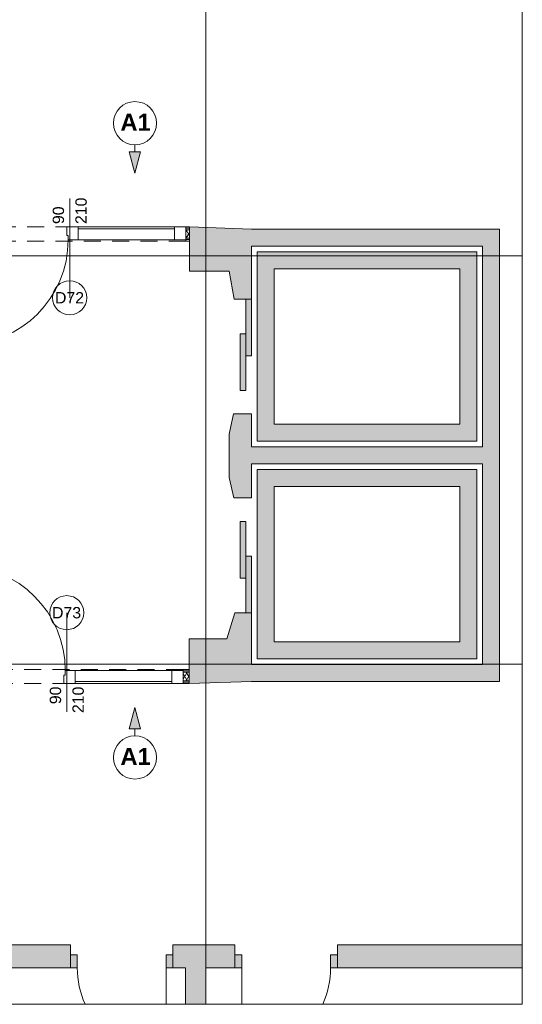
# Paper-space layout 'A-50 WYKOŃCZENIA ŚCIAN - PIĘTRO 5' of a CAD drawing. Header units: millimetres. Extents: x 0 to 420, y 0 to 297.
# Tile 8 of 11: x 245 to 289, y 101 to 187. Entities that reach past the tile are written whole.
import ezdxf
from ezdxf.xclip import XClip

# ---------------------------------------------------------------- set-up
doc = ezdxf.new("R2010")
doc.units = ezdxf.units.MM
doc.header["$MEASUREMENT"] = 0
doc.header["$XCLIPFRAME"] = 0
for name, pattern in [('DASHDOTX2', [1000, 500, -250, 0, -250]), ('Przer. długie kreski', [2.5, 1.5, -1]), ('PRZERYWANA_DU_A', [550, 350.0000000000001, -199.9999999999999])]:
    doc.linetypes.add(name, pattern=pattern)
for name, color, linetype, lineweight in [('0_Nr_pióra__2', 8, 'Continuous', 13), ('A__OKŁADZINY ŚCIAN_Nr_pióra__1', 7, 'Continuous', 20), ('A_winda_Nr_pióra__1', 7, 'Continuous', 20), ('A_ściany proj_Nr_pióra__1', 7, 'Continuous', 20), ('A_ściany_Nr_pióra__1', 7, 'Continuous', 20), ('Drzwi Archicad_Nr_pióra__1', 7, 'Continuous', 20), ('Drzwi Archicad_Nr_pióra__3', 252, 'Continuous', 13), ('Znaczniki drzwi Archicada_Nr_pióra__3', 252, 'Continuous', 13)]:
    doc.layers.add(name, color=color, linetype=linetype, lineweight=lineweight)
for name, color, linetype in [('A__OKŁADZINY ŚCIAN', 7, 'Continuous'), ('A_podrys', 7, 'Continuous'), ('A_winda', 7, 'Continuous'), ('A_ściany', 7, 'Continuous'), ('A_ściany proj', 7, 'Continuous'), ('Drzwi Archicad', 7, 'Continuous')]:
    doc.layers.add(name, color=color, linetype=linetype)
doc.layers.add('A_osie_Nr_pióra__16', color=7, linetype='Continuous', lineweight=5, true_color=0x0f0f0f)
doc.layers.add('A_ściany proj_Nr_pióra__21', color=7, linetype='Continuous', lineweight=5, true_color=0xb0b0b0)
doc.styles.add('STYL_AUTOMATYCZNY_3', font='arial.ttf')
doc.styles.add('STYL_AUTOMATYCZNY_4', font='arial.ttf')
pattern_1 = [(0, (-1580.270704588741, -278.4727295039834), (0, 1), [0, -1])]
pattern_2 = [(60.00000000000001, (-1580.270704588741, -278.4727295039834), (-0.2598076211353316, 0.1499999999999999), []), (120, (-1580.270704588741, -278.4727295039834), (0.2598076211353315, 0.15), [])]

# ---------------------------------------------------------------- blocks, each defined once
blk = doc.blocks.new('Rysunek_1_1', base_point=(-1580.270704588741, -278.4727295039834))
at = {"layer": 'A__OKŁADZINY ŚCIAN', "linetype": 'Continuous', "lineweight": 0, "true_color": 0x000000}
for points in [[(254.7840488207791, 173.904525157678), (255.2840488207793, 175.7705501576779), (254.2840488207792, 175.7705501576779)], [(254.7840488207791, 126.7752099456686), (254.2840488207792, 124.9091849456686), (255.2840488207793, 124.9091849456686)]]:
    blk.add_hatch(color=18, dxfattribs=at).paths.add_polyline_path(points)
at = {"layer": 'A_winda', "linetype": 'Continuous', "lineweight": 0, "true_color": 0xfdfdfd}
h = blk.add_hatch(color=7, dxfattribs=at)
h.paths.add_polyline_path([(265.5606293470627, 166.9521045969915), (265.5606293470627, 150.2776045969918), (284.9206293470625, 150.2776045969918), (284.9206293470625, 166.9521045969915)])
h.paths.add_polyline_path([(283.4206293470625, 165.4521045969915), (283.4206293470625, 151.7776045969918), (267.0606293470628, 151.7776045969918), (267.0606293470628, 165.4521045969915)], flags=0)
for points in [[(264.5606293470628, 157.8007264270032), (265.0606293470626, 157.8007264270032), (265.0606293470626, 162.8007264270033), (264.5606293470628, 162.8007264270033)], [(264.0606293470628, 154.741289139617), (264.5606293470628, 154.741289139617), (264.5606293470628, 159.7412891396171), (264.0606293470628, 159.7412891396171)], [(264.0606295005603, 143.1891804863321), (264.0606295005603, 138.189180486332), (264.5606295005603, 138.189180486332), (264.5606295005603, 143.1891804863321)], [(264.5606295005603, 140.1297431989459), (264.5606295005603, 135.1297431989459), (265.06062950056, 135.1297431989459), (265.06062950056, 140.1297431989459)]]:
    blk.add_hatch(color=7, dxfattribs=at).paths.add_polyline_path(points)
h = blk.add_hatch(color=7, dxfattribs=at)
h.paths.add_polyline_path([(284.9206293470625, 147.7776045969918), (265.5606293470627, 147.7776045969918), (265.5606293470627, 131.0701045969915), (284.9206293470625, 131.0701045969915)])
h.paths.add_polyline_path([(283.4206293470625, 146.2776045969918), (283.4206293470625, 132.5701045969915), (267.0606293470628, 132.5701045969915), (267.0606293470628, 146.2776045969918)], flags=0)
at = {"layer": 'A_ściany', "linetype": 'Continuous', "lineweight": 0, "true_color": 0x000000}
for points in [[(259.6006292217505, 165.2634689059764), (263.0906293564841, 165.2634689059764), (263.5206292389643, 162.8007264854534), (265.0606294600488, 162.8007264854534), (265.0606294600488, 168.9521045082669), (259.6006292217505, 169.1634687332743)], [(286.920629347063, 168.9521045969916), (265.0606294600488, 168.9521045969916), (265.0606294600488, 167.4521045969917), (286.920629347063, 167.4521045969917)], [(286.9206293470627, 129.0701045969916), (286.9206293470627, 167.4521045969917), (285.4206293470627, 167.4521045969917), (285.4206293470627, 130.5701045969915)], [(263.4706294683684, 152.6907264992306), (263.0744291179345, 150.8734138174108), (263.0744291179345, 147.0734137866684), (263.4987030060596, 145.2819996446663), (265.0606295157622, 145.2819996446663), (265.0606295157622, 152.6907264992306)], [(265.0606294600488, 148.2776045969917), (285.4206293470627, 148.2776045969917), (285.4206293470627, 149.7776045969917), (265.0606294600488, 149.7776045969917)], [(259.5506293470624, 128.8913628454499), (265.0606295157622, 129.0701041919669), (265.0606295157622, 135.1297433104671), (263.5816054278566, 135.1297429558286), (262.8906292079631, 132.8313631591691), (259.5506293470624, 132.8313631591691)], [(265.0606294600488, 129.0701045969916), (286.9206293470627, 129.0701045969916), (285.4206293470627, 130.5701045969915), (265.0606294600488, 130.5701045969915)], [(249.0998646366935, 105.852104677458), (228.3264043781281, 105.852104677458), (228.3264043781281, 103.8221045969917), (249.0998646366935, 103.8221045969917)], [(259.2264043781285, 105.852104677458), (258.1264045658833, 105.852104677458), (258.1264045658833, 103.8221045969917), (259.2264043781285, 103.8221045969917)], [(261.0264040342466, 105.8521034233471), (259.2264049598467, 105.8521034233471), (259.2264049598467, 100.6021064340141), (261.0264040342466, 100.6021064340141)], [(263.5998644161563, 105.8521045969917), (261.0264043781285, 105.8521045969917), (261.0264043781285, 103.8221045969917), (263.5998644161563, 103.8221045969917)], [(288.920628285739, 105.8521047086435), (272.6264029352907, 105.8521047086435), (272.6264029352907, 103.8221060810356), (288.920628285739, 103.8221060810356)]]:
    blk.add_hatch(color=18, dxfattribs=at).paths.add_polyline_path(points)
at = {"layer": 'A_ściany proj', "linetype": 'Continuous', "lineweight": 13}
h = blk.add_hatch(dxfattribs=at)
h.set_pattern_fill('gypsum_0001', color=8, style=0, pattern_type=2)
h.set_pattern_definition(pattern_1)
h.paths.add_polyline_path([(259.6006292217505, 169.1634688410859), (259.2806293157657, 169.1634688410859), (259.2806293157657, 169.038468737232), (259.6006292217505, 169.038468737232)])
h = blk.add_hatch(dxfattribs=at)
h.set_pattern_fill('gypsum_0001', color=8, style=0, pattern_type=2)
h.set_pattern_definition(pattern_1)
h.paths.add_polyline_path([(259.6006292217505, 169.038468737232), (259.2806293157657, 169.038468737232), (259.2806293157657, 168.9134686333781), (259.6006292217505, 168.9134686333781)])
h = blk.add_hatch(dxfattribs=at)
h.set_pattern_fill('batt_insulation_0001', color=8, style=0, pattern_type=2)
h.set_pattern_definition(pattern_2)
h.paths.add_polyline_path([(259.6006292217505, 168.9134686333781), (259.2806293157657, 168.9134686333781), (259.2806293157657, 168.1634686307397), (259.6006292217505, 168.1634686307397)])
h = blk.add_hatch(dxfattribs=at)
h.set_pattern_fill('gypsum_0001', color=8, style=0, pattern_type=2)
h.set_pattern_definition(pattern_1)
h.paths.add_polyline_path([(259.2806293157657, 168.1634686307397), (259.2806293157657, 168.0384688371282), (259.6006292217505, 168.0384688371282), (259.6006292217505, 168.1634686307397)])
h = blk.add_hatch(dxfattribs=at)
h.set_pattern_fill('gypsum_0001', color=8, style=0, pattern_type=2)
h.set_pattern_definition(pattern_1)
h.paths.add_polyline_path([(259.2806293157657, 167.9134687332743), (259.6006292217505, 167.9134687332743), (259.6006292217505, 168.0384688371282), (259.2806293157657, 168.0384688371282)])
h = blk.add_hatch(dxfattribs=at)
h.set_pattern_fill('gypsum_0001', color=8, style=0, pattern_type=2)
h.set_pattern_definition(pattern_1)
h.paths.add_polyline_path([(259.0206293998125, 130.14136283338), (259.0206293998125, 130.0163629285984), (259.5506293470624, 130.0163629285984), (259.5506293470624, 130.14136283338)])
h = blk.add_hatch(dxfattribs=at)
h.set_pattern_fill('gypsum_0001', color=8, style=0, pattern_type=2)
h.set_pattern_definition(pattern_1)
h.paths.add_polyline_path([(259.5506293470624, 130.0163629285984), (259.0206293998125, 130.0163629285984), (259.0206293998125, 129.8913627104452), (259.5506293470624, 129.8913627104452)])
h = blk.add_hatch(dxfattribs=at)
h.set_pattern_fill('batt_insulation_0001', color=8, style=0, pattern_type=2)
h.set_pattern_definition(pattern_2)
h.paths.add_polyline_path([(259.5506293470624, 129.8913627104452), (259.0206293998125, 129.8913627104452), (259.0206293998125, 129.1413629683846), (259.5506293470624, 129.1413629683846)])
h = blk.add_hatch(dxfattribs=at)
h.set_pattern_fill('gypsum_0001', color=8, style=0, pattern_type=2)
h.set_pattern_definition(pattern_1)
h.paths.add_polyline_path([(259.5506293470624, 129.1413629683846), (259.0206293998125, 129.1413629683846), (259.0206293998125, 129.0163627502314), (259.5506293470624, 129.0163627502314)])
h = blk.add_hatch(dxfattribs=at)
h.set_pattern_fill('gypsum_0001', color=8, style=0, pattern_type=2)
h.set_pattern_definition(pattern_1)
h.paths.add_polyline_path([(259.0206293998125, 128.8913628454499), (259.5506293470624, 128.8913628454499), (259.5506293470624, 129.0163627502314), (259.0206293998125, 129.0163627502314)])
at = {"layer": 'Drzwi Archicad', "linetype": 'Continuous', "lineweight": 0, "true_color": 0xfdfdfd}
for points in [[(249.0998644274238, 104.9721045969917), (249.0998644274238, 103.8221045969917), (249.6998644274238, 103.8221045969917), (249.6998644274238, 104.9721045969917)], [(258.1264043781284, 103.8221045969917), (258.1264043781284, 104.9721045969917), (257.5264043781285, 104.9721045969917), (257.5264043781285, 103.8221045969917)], [(263.5998644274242, 103.8221045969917), (264.1998644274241, 103.8221045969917), (264.1998644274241, 104.9721045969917), (263.5998644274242, 104.9721045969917)], [(272.6264043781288, 104.9721045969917), (272.0264043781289, 104.9721045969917), (272.0264043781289, 103.8221045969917), (272.6264043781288, 103.8221045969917)]]:
    blk.add_hatch(color=7, dxfattribs=at).paths.add_polyline_path(points)
at = {"layer": '0_Nr_pióra__2', "color": 8, "linetype": 'PRZERYWANA_DU_A', "lineweight": 13, "flags": 128}
for points in [[(288.9206293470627, 100.6021045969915), (288.9206293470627, 195.6021045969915)], [(196.8554191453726, 100.6021045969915), (288.9206293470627, 100.6021045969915)]]:
    blk.add_lwpolyline(points, dxfattribs=at)
at = {"layer": 'A__OKŁADZINY ŚCIAN_Nr_pióra__1', "color": 7, "linetype": 'Continuous', "lineweight": 20}
for p, q in [((254.7840498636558, 176.4045266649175), (254.7840498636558, 175.7705496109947)), ((254.284047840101, 175.7705496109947), (255.2840481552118, 175.7705496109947)), ((254.7840498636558, 173.9045240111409), (254.284047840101, 175.7705496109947)), ((254.7840498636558, 173.9045240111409), (255.2840481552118, 175.7705496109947)), ((254.7840498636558, 126.7752103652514), (254.284047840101, 124.9091847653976)), ((254.7840498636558, 126.7752103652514), (255.2840481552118, 124.9091847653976)), ((255.2840481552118, 124.9091847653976), (254.284047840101, 124.9091847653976)), ((254.7840498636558, 124.2752114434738), (254.7840498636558, 124.9091847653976))]:
    blk.add_line(p, q, dxfattribs=at)
for centre in [(254.7840488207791, 178.3073537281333), (254.7840488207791, 122.3723813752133)]:
    blk.add_circle(centre, 1.902828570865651, dxfattribs=at)
at = {"layer": 'A_osie_Nr_pióra__16', "color": 250, "linetype": 'DASHDOTX2', "lineweight": 5, "true_color": 0x0f0f0f}
for p, q in [((261.0264040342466, 250.0600823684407), (261.0264040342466, 100.6021042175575)), ((288.9206284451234, 166.6021020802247), (64.7217369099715, 166.6021020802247)), ((288.9206284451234, 130.6021081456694), (64.7217369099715, 130.6021081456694))]:
    blk.add_line(p, q, dxfattribs=at)
at = {"layer": 'A_winda_Nr_pióra__1', "color": 7, "linetype": 'PRZERYWANA_DU_A', "lineweight": 20, "flags": 128}
for points in [[(265.5606293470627, 166.9521045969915), (284.9206293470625, 166.9521045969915), (284.9206293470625, 150.2776045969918), (265.5606293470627, 150.2776045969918)], [(283.4206293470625, 165.4521045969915), (283.4206293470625, 151.7776045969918), (267.0606293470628, 151.7776045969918), (267.0606293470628, 165.4521045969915)], [(284.9206293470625, 147.7776045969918), (265.5606293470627, 147.7776045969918), (265.5606293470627, 131.0701045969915), (284.9206293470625, 131.0701045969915)], [(283.4206293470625, 146.2776045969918), (283.4206293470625, 132.5701045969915), (267.0606293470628, 132.5701045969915), (267.0606293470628, 146.2776045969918)]]:
    blk.add_lwpolyline(points, close=True, dxfattribs=at)
at = {"layer": 'A_winda_Nr_pióra__1', "color": 7, "linetype": 'Continuous', "lineweight": 20, "flags": 128}
for points in [[(264.5606293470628, 157.8007264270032), (264.5606293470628, 162.8007264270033), (265.0606293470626, 162.8007264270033), (265.0606293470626, 157.8007264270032)], [(264.0606293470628, 154.741289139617), (264.0606293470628, 159.7412891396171), (264.5606293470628, 159.7412891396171), (264.5606293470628, 154.741289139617)], [(264.0606295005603, 143.1891804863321), (264.0606295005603, 138.189180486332), (264.5606295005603, 138.189180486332), (264.5606295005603, 143.1891804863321)], [(264.5606295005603, 140.1297431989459), (264.5606295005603, 135.1297431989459), (265.06062950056, 135.1297431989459), (265.06062950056, 140.1297431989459)]]:
    blk.add_lwpolyline(points, close=True, dxfattribs=at)
at = {"layer": 'A_ściany proj_Nr_pióra__1', "color": 7, "linetype": 'Continuous', "lineweight": 20, "flags": 128}
for points in [[(259.6006292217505, 169.1634687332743), (259.2806293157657, 169.1634687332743)], [(259.2806293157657, 167.9134687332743), (259.6006292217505, 167.9134687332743)], [(259.5506293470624, 130.1413628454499), (259.0206293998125, 130.1413628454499)], [(259.0206293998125, 128.8913628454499), (259.5506293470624, 128.8913628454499)]]:
    blk.add_lwpolyline(points, dxfattribs=at)
at = {"layer": 'A_ściany proj_Nr_pióra__21', "color": 253, "linetype": 'Continuous', "lineweight": 5, "true_color": 0xb0b0b0}
for p, q in [((259.2806309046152, 169.1634671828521), (259.2806309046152, 169.0384676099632)), ((259.6006274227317, 169.0384676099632), (259.2806309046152, 169.0384676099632)), ((259.2806309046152, 169.0384676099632), (259.2806309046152, 168.9134680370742)), ((259.6006274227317, 168.9134680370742), (259.2806309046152, 168.9134680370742)), ((259.2806309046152, 168.9134680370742), (259.2806309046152, 168.1634668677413)), ((259.2806309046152, 168.1634668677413), (259.6006274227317, 168.1634668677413)), ((259.2806309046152, 168.1634668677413), (259.2806309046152, 168.0384672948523)), ((259.2806309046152, 168.0384672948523), (259.6006274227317, 168.0384672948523)), ((259.2806309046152, 168.0384672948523), (259.2806309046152, 168.0134703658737)), ((259.2806309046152, 168.0134703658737), (259.2806309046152, 167.9134677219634)), ((259.0206300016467, 130.0413625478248), (259.0206300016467, 130.1413614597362)), ((259.0206300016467, 130.0163618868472), (259.0206300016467, 130.0413625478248)), ((259.5506298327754, 130.0163618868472), (259.0206300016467, 130.0163618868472)), ((259.0206300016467, 129.8913623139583), (259.0206300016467, 130.0163618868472)), ((259.5506298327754, 129.8913623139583), (259.0206300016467, 129.8913623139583)), ((259.0206300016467, 129.1413611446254), (259.0206300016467, 129.8913623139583)), ((259.0206300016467, 129.1413611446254), (259.5506298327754, 129.1413611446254)), ((259.0206300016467, 129.0163615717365), (259.0206300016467, 129.1413611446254)), ((259.0206300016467, 129.0163615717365), (259.5506298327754, 129.0163615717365)), ((259.0206300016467, 128.8913619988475), (259.0206300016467, 129.0163615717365))]:
    blk.add_line(p, q, dxfattribs=at)
at = {"layer": 'A_ściany proj_Nr_pióra__21', "color": 253, "linetype": 'Continuous', "lineweight": 5, "true_color": 0xb0b0b0, "flags": 128}
for points in [[(259.6006292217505, 169.1634687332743), (259.6006292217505, 169.0384687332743)], [(259.6006292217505, 169.0384687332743), (259.6006292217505, 168.9134687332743)], [(259.6006292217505, 168.9134687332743), (259.6006292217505, 168.1634687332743)], [(259.6006292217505, 168.1634687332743), (259.6006292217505, 168.0384687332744)], [(259.6006292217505, 168.0384687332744), (259.6006292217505, 167.9134687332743)], [(259.5506293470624, 130.0163628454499), (259.5506293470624, 130.1413628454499)], [(259.5506293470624, 129.8913628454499), (259.5506293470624, 130.0163628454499)], [(259.5506293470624, 129.1413628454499), (259.5506293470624, 129.8913628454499)], [(259.5506293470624, 129.0163628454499), (259.5506293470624, 129.1413628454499)], [(259.5506293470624, 128.8913628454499), (259.5506293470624, 129.0163628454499)]]:
    blk.add_lwpolyline(points, dxfattribs=at)
at = {"layer": 'A_ściany_Nr_pióra__1', "color": 7, "linetype": 'Continuous', "lineweight": 20}
for p, q in [((265.0606277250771, 162.8007261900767), (263.5206295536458, 162.8007261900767)), ((263.4706282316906, 152.6907261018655), (265.0606277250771, 152.6907261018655)), ((265.0606277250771, 145.2819991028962), (263.4987040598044, 145.2819991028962)), ((263.581606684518, 135.1297415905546), (265.0606277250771, 135.1297415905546)), ((249.0998646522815, 105.8521053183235), (248.7298630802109, 105.8521053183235)), ((249.0998646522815, 104.9721036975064), (249.0998646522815, 105.8521053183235)), ((258.1264057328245, 105.8521053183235), (258.4964035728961, 105.8521053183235)), ((258.1264057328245, 104.9721036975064), (258.1264057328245, 105.8521053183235)), ((263.5998636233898, 105.8521053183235), (263.2298657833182, 105.8521053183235)), ((263.5998636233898, 104.9721036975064), (263.5998636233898, 105.8521053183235)), ((272.6264047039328, 105.8521053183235), (272.9964025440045, 105.8521053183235)), ((272.6264047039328, 104.9721036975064), (272.6264047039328, 105.8521053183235)), ((249.0998646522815, 103.822103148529), (249.0998646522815, 104.9721036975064)), ((258.1264057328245, 103.822103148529), (258.1264057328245, 104.9721036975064)), ((263.5998636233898, 103.822103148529), (263.5998636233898, 104.9721036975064)), ((272.6264047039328, 103.822103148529), (272.6264047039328, 104.9721036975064)), ((249.0998646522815, 103.822103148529), (248.6298641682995, 103.822103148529)), ((258.1264057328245, 103.822103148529), (258.5964062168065, 103.822103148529)), ((263.5998636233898, 103.822103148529), (263.1298631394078, 103.822103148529)), ((272.6264047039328, 103.822103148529), (273.0964051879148, 103.822103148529))]:
    blk.add_line(p, q, dxfattribs=at)
at = {"layer": 'A_ściany_Nr_pióra__1', "color": 7, "linetype": 'Continuous', "lineweight": 20, "flags": 128}
for points in [[(265.0606294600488, 168.9521045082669), (259.6006292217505, 169.1634687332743)], [(259.6006292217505, 169.1634687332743), (259.6006292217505, 165.2634689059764)], [(286.920629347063, 168.9521045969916), (265.0606294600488, 168.9521045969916)], [(286.920629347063, 167.4521045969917), (286.920629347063, 168.9521045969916)], [(265.0606294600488, 167.4521045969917), (285.4206293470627, 167.4521045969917)], [(265.0606294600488, 162.8007263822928), (265.0606294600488, 167.4521045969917)], [(285.4206293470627, 167.4521045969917), (285.4206293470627, 149.7776045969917)], [(286.9206293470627, 129.0701045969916), (286.9206293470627, 167.4521045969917)], [(259.6006292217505, 165.2634689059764), (263.0906293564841, 165.2634689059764)], [(263.0906293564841, 165.2634689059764), (263.5206292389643, 162.8007264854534)], [(263.4706293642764, 152.6907264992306), (263.0744290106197, 150.8734138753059)], [(265.0606294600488, 149.7776045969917), (265.0606294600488, 152.6907259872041)], [(263.0744290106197, 150.8734138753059), (263.0744290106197, 147.0734137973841)], [(285.4206293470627, 149.7776045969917), (265.0606294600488, 149.7776045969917)], [(265.0606294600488, 148.2776045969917), (285.4206293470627, 148.2776045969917)], [(265.0606294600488, 145.2819994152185), (265.0606294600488, 148.2776045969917)], [(285.4206293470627, 148.2776045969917), (285.4206293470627, 130.5701045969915)], [(263.0744290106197, 147.0734137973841), (263.4987026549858, 145.2819996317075)], [(263.5816055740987, 135.1297430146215), (262.8906292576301, 132.8313630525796)], [(265.0606294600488, 130.5701045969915), (265.0606294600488, 135.129743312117)], [(262.8906292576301, 132.8313630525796), (259.5506293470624, 132.8313630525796)], [(259.5506293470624, 132.8313630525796), (259.5506293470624, 128.8913628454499)], [(285.4206293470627, 130.5701045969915), (265.0606294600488, 130.5701045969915)], [(259.5506293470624, 128.8913628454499), (265.0606294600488, 129.0701043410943)], [(265.0606294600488, 129.0701045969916), (286.9206293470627, 129.0701045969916)], [(249.0998644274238, 105.8521045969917), (228.3264043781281, 105.8521045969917)], [(259.2264043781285, 105.8521045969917), (258.1264043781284, 105.8521045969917)], [(261.0264043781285, 105.8521045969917), (259.2264043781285, 105.8521045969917)], [(263.5998644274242, 105.8521045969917), (261.0264043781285, 105.8521045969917)], [(288.9206293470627, 105.8521045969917), (272.6264043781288, 105.8521045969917)], [(228.3264043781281, 103.8221045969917), (249.0998644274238, 103.8221045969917)], [(258.1264043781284, 103.8221045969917), (259.2264043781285, 103.8221045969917)], [(259.2264043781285, 103.8221045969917), (259.2264043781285, 100.6021045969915)], [(261.0264043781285, 103.8221045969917), (263.5998644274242, 103.8221045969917)], [(261.0264043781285, 100.6021045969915), (261.0264043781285, 103.8221045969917)], [(272.6264043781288, 103.8221045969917), (288.9206293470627, 103.8221045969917)]]:
    blk.add_lwpolyline(points, dxfattribs=at)
at = {"layer": 'Drzwi Archicad_Nr_pióra__1', "color": 7, "linetype": 'Continuous', "lineweight": 20}
for p, q in [((265.0606277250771, 162.8007261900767), (263.5206295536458, 162.8007261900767)), ((263.4706282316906, 152.6907261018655), (265.0606277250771, 152.6907261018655)), ((265.0606277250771, 145.2819991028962), (263.4987040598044, 145.2819991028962)), ((263.581606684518, 135.1297415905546), (265.0606277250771, 135.1297415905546)), ((249.0998646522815, 105.8521053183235), (248.7298630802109, 105.8521053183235)), ((249.0998646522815, 105.8521053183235), (248.7298630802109, 105.8521053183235)), ((249.0998646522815, 104.9721036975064), (249.0998646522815, 105.8521053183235)), ((249.0998646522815, 104.9721036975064), (249.0998646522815, 105.8521053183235)), ((258.1264057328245, 104.9721036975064), (258.1264057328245, 105.8521053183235)), ((258.1264057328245, 104.9721036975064), (258.1264057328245, 105.8521053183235)), ((258.1264057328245, 105.8521053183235), (258.4964035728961, 105.8521053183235)), ((258.1264057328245, 105.8521053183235), (258.4964035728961, 105.8521053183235)), ((263.5998636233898, 105.8521053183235), (263.2298657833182, 105.8521053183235)), ((263.5998636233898, 105.8521053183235), (263.2298657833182, 105.8521053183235)), ((263.5998636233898, 104.9721036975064), (263.5998636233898, 105.8521053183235)), ((263.5998636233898, 104.9721036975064), (263.5998636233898, 105.8521053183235)), ((272.6264047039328, 104.9721036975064), (272.6264047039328, 105.8521053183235)), ((272.6264047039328, 104.9721036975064), (272.6264047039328, 105.8521053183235)), ((272.6264047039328, 105.8521053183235), (272.9964025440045, 105.8521053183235)), ((272.6264047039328, 105.8521053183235), (272.9964025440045, 105.8521053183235)), ((249.0998646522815, 104.9721036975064), (249.6998655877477, 104.9721036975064)), ((249.0998646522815, 103.822103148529), (249.0998646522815, 104.9721036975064)), ((249.0998646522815, 103.822103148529), (249.0998646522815, 104.9721036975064)), ((249.0998646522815, 103.822103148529), (249.0998646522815, 104.9721036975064)), ((249.6998655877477, 104.9721036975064), (249.6998655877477, 103.822103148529)), ((257.5264047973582, 103.822103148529), (257.5264047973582, 104.9721036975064)), ((257.5264047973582, 104.9721036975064), (258.1264057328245, 104.9721036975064)), ((258.1264057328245, 104.9721036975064), (258.1264057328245, 103.822103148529)), ((258.1264057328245, 103.822103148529), (258.1264057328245, 104.9721036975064)), ((258.1264057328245, 103.822103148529), (258.1264057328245, 104.9721036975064)), ((264.1998645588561, 104.9721036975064), (263.5998636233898, 104.9721036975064)), ((263.5998636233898, 104.9721036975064), (263.5998636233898, 103.822103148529)), ((263.5998636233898, 103.822103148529), (263.5998636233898, 104.9721036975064)), ((263.5998636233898, 103.822103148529), (263.5998636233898, 104.9721036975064)), ((264.1998645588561, 103.822103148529), (264.1998645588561, 104.9721036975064)), ((272.6264047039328, 104.9721036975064), (272.0264037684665, 104.9721036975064)), ((272.0264037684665, 104.9721036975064), (272.0264037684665, 103.822103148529)), ((272.6264047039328, 103.822103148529), (272.6264047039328, 104.9721036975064)), ((272.6264047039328, 103.822103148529), (272.6264047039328, 104.9721036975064)), ((272.6264047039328, 103.822103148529), (272.6264047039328, 104.9721036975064)), ((249.0998646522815, 103.822103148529), (248.6298641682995, 103.822103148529)), ((249.0998646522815, 103.822103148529), (248.6298641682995, 103.822103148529)), ((249.6998655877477, 103.822103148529), (249.0998646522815, 103.822103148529)), ((257.5264047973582, 103.8221038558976), (257.5264047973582, 100.6021053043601)), ((258.1264057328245, 103.822103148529), (257.5264047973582, 103.822103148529)), ((258.1264057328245, 103.822103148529), (258.5964062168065, 103.822103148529)), ((258.1264057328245, 103.822103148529), (258.5964062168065, 103.822103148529)), ((263.5998636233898, 103.822103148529), (263.1298631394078, 103.822103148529)), ((263.5998636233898, 103.822103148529), (263.1298631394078, 103.822103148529)), ((263.5998636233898, 103.822103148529), (264.1998645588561, 103.822103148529)), ((264.1998645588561, 103.8221038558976), (264.1998645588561, 100.6021053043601)), ((272.0264037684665, 103.822103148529), (272.6264047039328, 103.822103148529)), ((272.6264047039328, 103.822103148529), (273.0964051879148, 103.822103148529)), ((272.6264047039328, 103.822103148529), (273.0964051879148, 103.822103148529))]:
    blk.add_line(p, q, dxfattribs=at)
for centre, start, end in [((257.5264043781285, 103.8221045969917), 180, 204.2941078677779), ((264.1998644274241, 103.8221045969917), 335.7058921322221, 0)]:
    blk.add_arc(centre, 7.826539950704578, start, end, dxfattribs=at)
at = {"layer": 'Drzwi Archicad_Nr_pióra__3', "color": 252, "linetype": 'Przer. długie kreski', "lineweight": 13}
for p, q in [((259.2806309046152, 169.1634671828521), (238.780630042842, 169.1634671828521)), ((259.2806309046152, 167.9134677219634), (238.780630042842, 167.9134677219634)), ((259.0206300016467, 130.1413614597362), (238.5206291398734, 130.1413614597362)), ((259.0206300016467, 128.8913619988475), (238.5206291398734, 128.8913619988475))]:
    blk.add_line(p, q, dxfattribs=at)
at = {"layer": 'Drzwi Archicad_Nr_pióra__3', "color": 252, "linetype": 'Continuous', "lineweight": 13}
for p, q in [((248.7806294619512, 169.1634671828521), (248.7806294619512, 168.4134697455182)), ((249.780629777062, 169.1634671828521), (248.7806294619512, 169.1634671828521)), ((249.780629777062, 168.0134703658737), (249.780629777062, 169.1634671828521)), ((249.780629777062, 169.1634671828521), (258.2806305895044, 169.1634671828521)), ((249.780629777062, 168.0134703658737), (249.780629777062, 169.1634671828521)), ((258.2806305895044, 168.9834691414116), (249.780629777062, 168.9834691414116)), ((259.2806309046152, 169.1634671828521), (258.2806305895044, 169.1634671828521)), ((258.2806305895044, 169.1634671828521), (258.2806305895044, 168.0134703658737)), ((258.2806305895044, 169.1634671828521), (258.2806305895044, 168.0134703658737)), ((259.2806309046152, 168.0134703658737), (259.2806309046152, 169.1634671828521)), ((259.2806309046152, 169.1634671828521), (259.2806309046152, 169.0384676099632)), ((259.2806309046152, 169.1634671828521), (259.2806309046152, 169.0384676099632)), ((259.2806309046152, 169.0384676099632), (259.2806309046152, 168.9134680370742)), ((259.2806309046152, 169.0384676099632), (259.2806309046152, 168.9134680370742)), ((259.2806309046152, 168.9134680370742), (259.2806309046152, 168.1634668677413)), ((259.2806309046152, 168.9134680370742), (259.2806309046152, 168.1634668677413)), ((248.7806294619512, 168.4134697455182), (248.9006281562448, 168.4134697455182)), ((248.9006281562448, 168.4134697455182), (248.9006281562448, 168.0134703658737)), ((248.9006281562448, 168.0134703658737), (249.780629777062, 168.0134703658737)), ((258.2806305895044, 168.0134703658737), (249.780629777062, 168.0134703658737)), ((249.780629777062, 168.0134703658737), (258.2806305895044, 168.0134703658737)), ((258.2806305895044, 168.0134703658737), (259.2806309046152, 168.0134703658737)), ((259.2806309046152, 168.1634668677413), (259.2806309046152, 168.0384672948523)), ((259.2806309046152, 168.1634668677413), (259.2806309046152, 168.0384672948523)), ((259.2806309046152, 168.0384672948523), (259.2806309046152, 168.0134703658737)), ((259.2806309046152, 168.0384672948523), (259.2806309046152, 168.0134703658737)), ((259.2806309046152, 168.0134703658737), (259.2806309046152, 167.9134677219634)), ((248.5206285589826, 128.8913619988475), (248.5206285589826, 129.6413631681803)), ((248.5206285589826, 129.6413631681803), (248.6406309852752, 129.6413631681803)), ((248.6406309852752, 129.6413631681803), (248.6406309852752, 130.0413625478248)), ((248.6406309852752, 130.0413625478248), (249.5206288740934, 130.0413625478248)), ((249.5206288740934, 130.0413625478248), (249.5206288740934, 128.8913619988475)), ((258.0206296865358, 130.0413625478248), (249.5206288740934, 130.0413625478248)), ((249.5206288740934, 130.0413625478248), (249.5206288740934, 128.8913619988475)), ((249.5206288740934, 130.0413625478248), (258.0206296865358, 130.0413625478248)), ((258.0206296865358, 128.8913619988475), (258.0206296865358, 130.0413625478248)), ((258.0206296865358, 130.0413625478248), (259.0206300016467, 130.0413625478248)), ((258.0206296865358, 128.8913619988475), (258.0206296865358, 130.0413625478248)), ((259.0206300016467, 130.0413625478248), (259.0206300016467, 130.1413614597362)), ((259.0206300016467, 130.0413625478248), (259.0206300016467, 128.8913619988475)), ((259.0206300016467, 130.0163618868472), (259.0206300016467, 130.0413625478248)), ((259.0206300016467, 130.0163618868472), (259.0206300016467, 130.0413625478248)), ((259.0206300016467, 129.8913623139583), (259.0206300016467, 130.0163618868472)), ((259.0206300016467, 129.8913623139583), (259.0206300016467, 130.0163618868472)), ((259.0206300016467, 129.1413611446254), (259.0206300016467, 129.8913623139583)), ((259.0206300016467, 129.1413611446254), (259.0206300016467, 129.8913623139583)), ((249.5206288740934, 128.8913619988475), (248.5206285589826, 128.8913619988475)), ((258.0206296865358, 129.0713637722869), (249.5206288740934, 129.0713637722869)), ((249.5206288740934, 128.8913619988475), (258.0206296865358, 128.8913619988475)), ((259.0206300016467, 128.8913619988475), (258.0206296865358, 128.8913619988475)), ((259.0206300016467, 129.0163615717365), (259.0206300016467, 129.1413611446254)), ((259.0206300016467, 129.0163615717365), (259.0206300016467, 129.1413611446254)), ((259.0206300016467, 128.8913619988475), (259.0206300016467, 129.0163615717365)), ((259.0206300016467, 128.8913619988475), (259.0206300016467, 129.0163615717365))]:
    blk.add_line(p, q, dxfattribs=at)
for centre, start, end in [((239.6606293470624, 168.0134687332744), 270, 0), ((239.4006293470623, 130.0413628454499), 0, 90)]:
    blk.add_arc(centre, 9.24000000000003, start, end, dxfattribs=at)
at = {"layer": 'Znaczniki drzwi Archicada_Nr_pióra__3', "color": 252, "linetype": 'Continuous', "lineweight": 13}
for p, q in [((249.0306286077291, 162.9134698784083), (249.0306286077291, 171.6634698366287)), ((248.7706277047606, 135.1413630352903), (248.7706277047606, 126.3913630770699))]:
    blk.add_line(p, q, dxfattribs=at)
at = {"layer": 'Znaczniki drzwi Archicada_Nr_pióra__3', "color": 252, "linetype": 'Continuous', "lineweight": 13, "flags": 128}
for points in [[(247.5306293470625, 162.9134687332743, 0.9999999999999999), (250.5306293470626, 162.9134687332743, 0.9999999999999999)], [(250.2706293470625, 135.1413628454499, 0.9999999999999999), (247.2706293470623, 135.1413628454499, 0.9999999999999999)]]:
    blk.add_lwpolyline(points, format="xyb", close=True, dxfattribs=at)
at = {"layer": 'A__OKŁADZINY ŚCIAN_Nr_pióra__1', "color": 7, "linetype": 'Continuous', "lineweight": 20, "char_height": 1.5, "attachment_point": 4, "style": 'STYL_AUTOMATYCZNY_3'}
for insert in [(253.5017588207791, 178.3930715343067), (253.5017588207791, 122.4580991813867)]:
    blk.add_mtext('\\A1;{\\pql;\\fArial|b1|i0|c238|p0;\\W1.000000;A1}', dxfattribs=dict(at, insert=insert))
at = {"layer": 'Znaczniki drzwi Archicada_Nr_pióra__3', "color": 252, "linetype": 'Continuous', "lineweight": 13, "char_height": 1, "attachment_point": 7, "style": 'STYL_AUTOMATYCZNY_4'}
for s, insert, rotation in [('\\A1;{\\pql;\\fArial CE|b0|i0|c238|p0;\\W1.000000;210}', (250.5478557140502, 169.4134687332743), 89.99999999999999), ('\\A1;{\\pql;\\fArial CE|b0|i0|c238|p0;\\W1.000000;90}', (248.5478557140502, 169.4134687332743), 89.99999999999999), ('\\A1;{\\pql;\\fArial CE|b0|i0|c238|p0;\\W1.000000;90}', (248.2878557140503, 127.0710428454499), 90), ('\\A1;{\\pql;\\fArial CE|b0|i0|c238|p0;\\W1.000000;210}', (250.28785571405, 126.2858928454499), 90)]:
    blk.add_mtext(s, dxfattribs=dict(at, insert=insert, rotation=rotation))
for s, insert in [('\\A1;{\\pql;\\fArial CE|b0|i0|c238|p0;\\W1.000000;D72}', (247.7357043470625, 162.4134758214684)), ('\\A1;{\\pql;\\fArial CE|b0|i0|c238|p0;\\W1.000000;D73}', (247.4757043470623, 134.624136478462))]:
    blk.add_mtext(s, dxfattribs=dict(at, insert=insert))

psp = doc.layouts.new('A-50 WYKOŃCZENIA ŚCIAN - PIĘTRO 5')

# ---------------------------------------------------------------- block references
at = {"layer": 'A_podrys', "color": 37, "linetype": 'Continuous', "lineweight": 5, "true_color": 0x656532}
ref = psp.add_blockref('Rysunek_1_1', (-1580.270704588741, -278.4727295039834), dxfattribs=at)
XClip(ref).set_block_clipping_path([(38.47065809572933, 100.6021045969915), (288.9206293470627, 276.3111614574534)])

doc.saveas('drawing.dxf')
